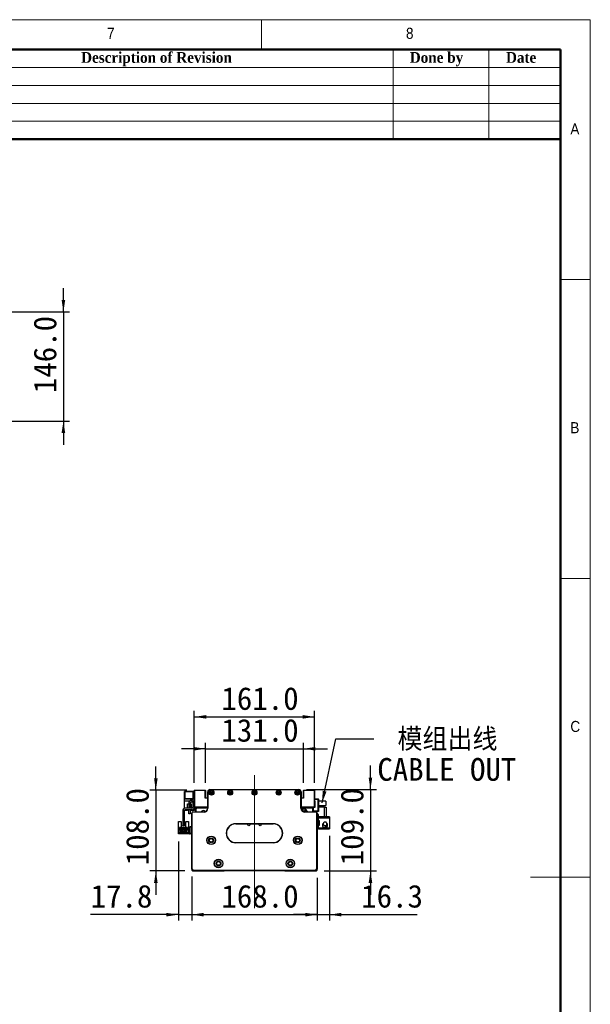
# Model space of a CAD drawing. Header units: millimetres. Extents: x 40 to 3320, y 40 to 2336.
# Tile 19 of 19: x 2556 to 3320, y 1018 to 2336. Entities that reach past the tile are written whole.
import ezdxf

# ---------------------------------------------------------------- set-up
doc = ezdxf.new("R2010")
doc.units = ezdxf.units.MM
doc.header["$LTSCALE"] = 8
doc.linetypes.add('CENTERX2', pattern=[20.32, 12.7, -2.54, 2.54, -2.54])
doc.layers.add('DIMNS', color=7, linetype='Continuous')
doc.styles.add('SLDTEXTSTYLE0', font='Gothic.ttf', dxfattribs={"width": 0.913})
doc.styles.add('SLDTEXTSTYLE1', font='timesbd.ttf', dxfattribs={"width": 0.933})
doc.styles.add('SLDTEXTSTYLE10', font='txt', dxfattribs={"bigfont": 'bigfont'})
doc.styles.add('SLDTEXTSTYLE7', font='txt')
doc.dimstyles.new('SLDDIMSTYLE0', dxfattribs={"dimtxt": 30.4, "dimasz": 16, "dimexe": 0, "dimexo": 0.0625, "dimgap": 7.6, "dimtad": 2, "dimdec": 1, "dimrnd": 1e-09, "dimzin": 4, "dimdsep": 46, "dimtxsty": 'SLDTEXTSTYLE7', "dimsah": 1, "dimcen": 0.09, "dimadec": 0, "dimazin": 1, "dimtfac": 1, "dimtdec": 1, "dimtmove": 0, "dimatfit": 0, "dimfxl": 0, "dimfrac": 2, "dimtolj": 1, "dimtzin": 12, "dimarcsym": 0})
doc.dimstyles.new('SLDDIMSTYLE4', dxfattribs={"dimtxt": 0.18, "dimasz": 16, "dimexe": 0, "dimexo": 0.0625, "dimgap": 0, "dimtad": 0, "dimtih": 1, "dimtoh": 1, "dimdec": 0, "dimrnd": 1e-09, "dimzin": 0, "dimdsep": 46, "dimtxsty": 'Standard', "dimsah": 1, "dimcen": 0.09, "dimadec": 0, "dimazin": 0, "dimtfac": 16, "dimtdec": 0, "dimtofl": 0, "dimtmove": 0, "dimatfit": 3, "dimfxl": 0, "dimfrac": 2, "dimtolj": 1, "dimtzin": 0, "dimarcsym": 0})
doc.dimstyles.new('SLDDIMSTYLE5', dxfattribs={"dimtxt": 30.4, "dimasz": 16, "dimexe": 0, "dimexo": 0.0625, "dimgap": 7.6, "dimtad": 2, "dimdec": 1, "dimrnd": 1e-09, "dimzin": 12, "dimdsep": 46, "dimtxsty": 'SLDTEXTSTYLE7', "dimsah": 1, "dimcen": 0.09, "dimadec": 0, "dimazin": 3, "dimtfac": 1, "dimtdec": 1, "dimtmove": 0, "dimatfit": 0, "dimfxl": 0, "dimfrac": 2, "dimtolj": 1, "dimtzin": 12, "dimarcsym": 0})

# ---------------------------------------------------------------- blocks, each defined once
blk = doc.blocks.new('_D_4')
at = {"layer": 'DIMNS'}
for p, q in [((2614.9, 1944.7), (2614.9, 1976.7)), ((2475, 1944.7), (2622.9, 1944.7)), ((2614.9, 1944.7), (2614.9, 1798.7)), ((2475, 1798.7), (2622.9, 1798.7)), ((2614.9, 1798.7), (2614.9, 1766.7))]:
    blk.add_line(p, q, dxfattribs=at)
for points in [[(2614.9, 1944.7), (2617.3, 1960.7), (2612.5, 1960.7)], [(2614.9, 1798.7), (2612.5, 1782.7), (2617.3, 1782.7)]]:
    blk.add_solid(points, dxfattribs=at)
at = {"layer": 'DIMNS', "insert": (2575, 1836), "char_height": 30.4, "attachment_point": 1, "rotation": 90, "style": 'SLDTEXTSTYLE7'}
blk.add_mtext('146.0', dxfattribs=at)
blk = doc.blocks.new('_D_14')
at = {"layer": 'DIMNS'}
for p, q in [((2786.6, 1187.2), (2786.6, 1129.8)), ((2954.6, 1187.2), (2954.6, 1129.8)), ((2786.6, 1137.8), (2954.6, 1137.8))]:
    blk.add_line(p, q, dxfattribs=at)
for points in [[(2786.6, 1137.8), (2802.6, 1135.4), (2802.6, 1140.2)], [(2954.6, 1137.8), (2938.6, 1140.2), (2938.6, 1135.4)]]:
    blk.add_solid(points, dxfattribs=at)
at = {"layer": 'DIMNS', "insert": (2826.3, 1177.7), "char_height": 30.4, "attachment_point": 1, "style": 'SLDTEXTSTYLE7'}
blk.add_mtext('168.0', dxfattribs=at)
blk = doc.blocks.new('_D_15')
at = {"layer": 'DIMNS'}
for p, q in [((2768.8, 1235.7), (2768.8, 1129.8)), ((2786.6, 1188.7), (2786.6, 1129.8)), ((2768.8, 1137.8), (2651.3, 1137.8)), ((2768.8, 1137.8), (2786.6, 1137.8)), ((2786.6, 1137.8), (2818.6, 1137.8))]:
    blk.add_line(p, q, dxfattribs=at)
for points in [[(2768.8, 1137.8), (2752.8, 1140.2), (2752.8, 1135.4)], [(2786.6, 1137.8), (2802.6, 1135.4), (2802.6, 1140.2)]]:
    blk.add_solid(points, dxfattribs=at)
at = {"layer": 'DIMNS', "insert": (2651.3, 1177.7), "char_height": 30.4, "attachment_point": 1, "style": 'SLDTEXTSTYLE7'}
blk.add_mtext('17.8', dxfattribs=at)
blk = doc.blocks.new('_D_16')
at = {"layer": 'DIMNS'}
for p, q in [((3025.8, 1305.3), (3025.8, 1337.3)), ((2940.2, 1305.3), (3033.8, 1305.3)), ((3025.8, 1305.3), (3025.8, 1196.3)), ((2963.7, 1196.3), (3033.8, 1196.3)), ((3025.8, 1196.3), (3025.8, 1164.3))]:
    blk.add_line(p, q, dxfattribs=at)
for points in [[(3025.8, 1305.3), (3028.2, 1321.3), (3023.4, 1321.3)], [(3025.8, 1196.3), (3023.4, 1180.3), (3028.2, 1180.3)]]:
    blk.add_solid(points, dxfattribs=at)
at = {"layer": 'DIMNS', "insert": (2985.9, 1203.9), "char_height": 30.4, "attachment_point": 1, "rotation": 90, "style": 'SLDTEXTSTYLE7'}
blk.add_mtext('109.0', dxfattribs=at)
blk = doc.blocks.new('_D_17')
at = {"layer": 'DIMNS'}
for p, q in [((2805.1, 1359.9), (2773.1, 1359.9)), ((2805.1, 1314.2), (2805.1, 1367.9)), ((2805.1, 1359.9), (2936.1, 1359.9)), ((2936.1, 1314.2), (2936.1, 1367.9)), ((2936.1, 1359.9), (2968.1, 1359.9))]:
    blk.add_line(p, q, dxfattribs=at)
for points in [[(2805.1, 1359.9), (2789.1, 1362.3), (2789.1, 1357.5)], [(2936.1, 1359.9), (2952.1, 1357.5), (2952.1, 1362.3)]]:
    blk.add_solid(points, dxfattribs=at)
at = {"layer": 'DIMNS', "insert": (2826.3, 1399.8), "char_height": 30.4, "attachment_point": 1, "style": 'SLDTEXTSTYLE7'}
blk.add_mtext('131.0', dxfattribs=at)
blk = doc.blocks.new('_D_18')
at = {"layer": 'DIMNS'}
for p, q in [((2790.1, 1314.2), (2790.1, 1410.6)), ((2951.1, 1314.2), (2951.1, 1410.6)), ((2790.1, 1402.6), (2951.1, 1402.6))]:
    blk.add_line(p, q, dxfattribs=at)
for points in [[(2790.1, 1402.6), (2806.1, 1400.2), (2806.1, 1405)], [(2951.1, 1402.6), (2935.1, 1405), (2935.1, 1400.2)]]:
    blk.add_solid(points, dxfattribs=at)
at = {"layer": 'DIMNS', "insert": (2826.3, 1442.4), "char_height": 30.4, "attachment_point": 1, "style": 'SLDTEXTSTYLE7'}
blk.add_mtext('161.0', dxfattribs=at)
blk = doc.blocks.new('_D_19')
at = {"layer": 'DIMNS'}
for p, q in [((2970.9, 1243.5), (2970.9, 1129.8)), ((2954.6, 1187.2), (2954.6, 1129.8)), ((2954.6, 1137.8), (2922.6, 1137.8)), ((2954.6, 1137.8), (2970.9, 1137.8)), ((2970.9, 1137.8), (3088.3, 1137.8))]:
    blk.add_line(p, q, dxfattribs=at)
for points in [[(2954.6, 1137.8), (2938.6, 1140.2), (2938.6, 1135.4)], [(2970.9, 1137.8), (2986.9, 1135.4), (2986.9, 1140.2)]]:
    blk.add_solid(points, dxfattribs=at)
at = {"layer": 'DIMNS', "insert": (3013.4, 1177.7), "char_height": 30.4, "attachment_point": 1, "style": 'SLDTEXTSTYLE7'}
blk.add_mtext('16.3', dxfattribs=at)
blk = doc.blocks.new('_D_20')
at = {"layer": 'DIMNS'}
for p, q in [((2738.6, 1304.3), (2738.6, 1336.3)), ((2780.2, 1304.3), (2730.6, 1304.3)), ((2738.6, 1304.3), (2738.6, 1196.3)), ((2777.4, 1196.3), (2730.6, 1196.3)), ((2738.6, 1196.3), (2738.6, 1164.3))]:
    blk.add_line(p, q, dxfattribs=at)
for points in [[(2738.6, 1304.3), (2741, 1320.3), (2736.2, 1320.3)], [(2738.6, 1196.3), (2736.2, 1180.3), (2741, 1180.3)]]:
    blk.add_solid(points, dxfattribs=at)
at = {"layer": 'DIMNS', "insert": (2698.7, 1203.9), "char_height": 30.4, "attachment_point": 1, "rotation": 90, "style": 'SLDTEXTSTYLE7'}
blk.add_mtext('108.0', dxfattribs=at)
blk = doc.blocks.new('SW_NOTE_7')
at = {"layer": 'DIMNS', "color": 0, "char_height": 30.4, "attachment_point": 1}
for s, insert, style in [(' 模组出线', (4.8, 14.5), 'SLDTEXTSTYLE10'), ('CABLE OUT', (4.8, -25.6), 'SLDTEXTSTYLE7')]:
    blk.add_mtext(s, dxfattribs=dict(at, insert=insert, style=style))

msp = doc.modelspace()

# ---------------------------------------------------------------- linework, layer by layer
at = {"color": 7, "linetype": 'Continuous', "lineweight": 18}
for p, q in [((3320, 2336), (40, 2336)), ((2880, 2296), (2880, 2336)), ((3320, 40), (3320, 2336)), ((80, 2296), (3280, 2296)), ((3056, 2296), (3056, 2176)), ((3184, 2296), (3184, 2176)), ((3280, 2296), (3280, 2176)), ((3280, 2296), (3280, 80)), ((2320, 2272), (3280, 2272)), ((2320, 2248), (3280, 2248)), ((2320, 2224), (3280, 2224)), ((2320, 2200), (3280, 2200)), ((3320, 1988), (3280, 1988)), ((3280, 1588), (3320, 1588)), ((3320, 1188), (3240, 1188))]:
    msp.add_line(p, q, dxfattribs=at)
at = {"color": 7, "linetype": 'Continuous', "lineweight": 50}
for p, q in [((3280, 2296), (80, 2296)), ((3280, 2296), (3280, 80)), ((3280, 2176), (2320, 2176))]:
    msp.add_line(p, q, dxfattribs=at)
at = {"color": 7, "linetype": 'Continuous', "lineweight": 25}
for p, q in [((2811.0621875, 1305.3158823), (2811.0621875, 1305.0158847)), ((2811.0621875, 1305.3158823), (2930.0621902, 1305.3158823)), ((2930.0621902, 1305.3158823), (2930.0621902, 1305.0158847)), ((2776.762188, 1290.2158875), (2776.762188, 1292.8158942)), ((2776.762188, 1292.8158942), (2788.0621856, 1292.8158942)), ((2777.3621907, 1302.8158921), (2777.0621856, 1302.5158945)), ((2777.3621907, 1302.5158945), (2777.0621856, 1302.3916263)), ((2777.0621856, 1302.3916263), (2777.0621856, 1302.5158945)), ((2777.0621856, 1293.2401526), (2777.0621856, 1302.3916263)), ((2777.3621907, 1293.1158919), (2777.0621856, 1293.2401526)), ((2777.0621856, 1293.1158919), (2777.0621856, 1293.2401526)), ((2777.0621856, 1293.1158919), (2777.3621907, 1292.8158942)), ((2777.3621907, 1302.8158921), (2777.3621907, 1302.5158945)), ((2777.3621907, 1302.8158921), (2788.0621856, 1302.8158921)), ((2777.3621907, 1302.5158945), (2777.3621907, 1293.1158919)), ((2788.0621856, 1302.5158945), (2777.3621907, 1302.5158945)), ((2777.3621907, 1293.1158919), (2777.3621907, 1292.8158942)), ((2777.3621907, 1293.1158919), (2788.0621856, 1293.1158919)), ((2788.0621856, 1301.8158901), (2788.0621856, 1302.8158921)), ((2788.0621856, 1302.8158921), (2790.0621896, 1302.8158921)), ((2790.0621896, 1301.8158901), (2788.0621856, 1301.8158901)), ((2788.0621856, 1301.8158901), (2788.0621856, 1292.8158942)), ((2790.3621873, 1304.3158877), (2790.0621896, 1304.0158901)), ((2790.3621873, 1304.0158901), (2790.0621896, 1304.0158901)), ((2790.0621896, 1282.1158919), (2790.0621896, 1304.0158901)), ((2790.3621873, 1304.0158901), (2790.3621873, 1304.3158877)), ((2790.3621873, 1304.3158877), (2804.7621851, 1304.3158877)), ((2790.3621873, 1304.0158901), (2790.3621873, 1282.1158919)), ((2804.7621851, 1304.0158901), (2790.3621873, 1304.0158901)), ((2804.7621851, 1304.0158901), (2804.7621851, 1304.3158877)), ((2805.0621902, 1304.0158901), (2804.7621851, 1304.3158877)), ((2804.7621851, 1293.8158888), (2804.7621851, 1304.0158901)), ((2804.7621851, 1304.0158901), (2805.0621902, 1304.0158901)), ((2808.0621889, 1293.8158888), (2804.7621851, 1293.8158888)), ((2805.0621902, 1304.0158901), (2805.0621902, 1293.8158888)), ((2808.0621889, 1280.3158838), (2808.0621889, 1302.3158837)), ((2808.0621889, 1302.3158837), (2808.3621902, 1302.3158837)), ((2808.3621902, 1302.3158837), (2808.3621902, 1280.3158838)), ((2808.5621899, 1303.9741967), (2808.5621899, 1304.0158827)), ((2808.5621899, 1304.0158827), (2808.5903456, 1304.0158827)), ((2930.0621902, 1305.0158847), (2811.0621875, 1305.0158847)), ((2932.5340321, 1304.0158827), (2932.5621878, 1304.0158827)), ((2932.5621878, 1304.0158827), (2932.5621878, 1303.9741967)), ((2933.0621889, 1302.3158837), (2932.7621875, 1302.3158837)), ((2932.7621875, 1280.3158838), (2932.7621875, 1302.3158837)), ((2933.0621889, 1302.3158837), (2933.0621889, 1280.3158838)), ((2936.3621926, 1293.8158888), (2933.0621889, 1293.8158888)), ((2936.3621926, 1304.3158877), (2936.0621875, 1304.0158901)), ((2936.0621875, 1304.0158901), (2936.3621926, 1304.0158901)), ((2936.0621875, 1293.8158888), (2936.0621875, 1304.0158901)), ((2936.3621926, 1304.3158877), (2950.7621904, 1304.3158877)), ((2936.3621926, 1304.3158877), (2936.3621926, 1304.0158901)), ((2950.7621904, 1304.0158901), (2936.3621926, 1304.0158901)), ((2936.3621926, 1304.0158901), (2936.3621926, 1293.8158888)), ((2950.7621904, 1304.3158877), (2950.7621904, 1304.0158901)), ((2951.0621881, 1304.0158901), (2950.7621904, 1304.3158877)), ((2950.7621904, 1282.1158919), (2950.7621904, 1304.0158901)), ((2951.0621881, 1304.0158901), (2950.7621904, 1304.0158901)), ((2951.0621881, 1304.0158901), (2951.0621881, 1282.1158919)), ((2951.0621881, 1292.8158942), (2955.7621857, 1292.8158942)), ((2955.7621857, 1291.8158922), (2955.7621857, 1292.8158942)), ((2955.7621857, 1292.8158942), (2956.0621908, 1292.5158892)), ((2956.0621908, 1292.5158892), (2956.0621908, 1291.691624)), ((2776.762188, 1290.2158875), (2784.4217499, 1290.2158875)), ((2776.762188, 1280.065507), (2776.762188, 1290.2158875)), ((2786.56219, 1280.3158913), (2778.0621877, 1280.3158913)), ((2781.0621863, 1286.3158885), (2782.5621893, 1286.3158885)), ((2781.0621863, 1280.3158913), (2781.0621863, 1286.3158885)), ((2782.5621893, 1286.8367586), (2782.5621893, 1280.8158923)), ((2782.5621893, 1280.8158923), (2784.5621859, 1280.8158923)), ((2782.5621893, 1280.3158913), (2782.5621893, 1280.8158923)), ((2784.5621859, 1286.8158895), (2784.5621859, 1280.8158923)), ((2784.5621859, 1286.3158885), (2786.062189, 1286.3158885)), ((2784.5621859, 1280.8158923), (2784.5621859, 1280.3158913)), ((2786.062189, 1286.3158885), (2786.062189, 1280.3158913)), ((2788.0621856, 1289.8158882), (2790.0621896, 1289.8158882)), ((2788.0621856, 1288.8158936), (2788.0621856, 1289.8158882)), ((2790.0621896, 1288.8158936), (2788.0621856, 1288.8158936)), ((2788.0621856, 1288.8158936), (2788.0621856, 1281.8158943)), ((2789.1196539, 1290.2158875), (2790.0621896, 1290.2158875)), ((2790.0621896, 1282.1158919), (2790.0621896, 1281.8158943)), ((2790.3621873, 1282.1158919), (2790.0621896, 1282.1158919)), ((2790.0621896, 1282.1158919), (2790.3621873, 1281.8158943)), ((2790.3621873, 1282.1158919), (2808.0621889, 1282.1158919)), ((2790.3621873, 1282.1158919), (2790.3621873, 1281.8158943)), ((2790.3621873, 1277.3158926), (2790.3621873, 1281.8158943)), ((2808.0621889, 1281.8158943), (2790.3621873, 1281.8158943)), ((2792.0621862, 1280.8158923), (2793.0621883, 1281.8158943)), ((2792.0621862, 1275.8158896), (2792.0621862, 1280.8158923)), ((2792.6621889, 1280.0658945), (2793.6121901, 1281.0158882)), ((2792.6621889, 1275.3158886), (2792.6621889, 1280.0658945)), ((2792.7621906, 1279.9758915), (2793.7021931, 1280.915894)), ((2792.7621906, 1275.3158886), (2792.7621906, 1279.9758915)), ((2793.6121901, 1281.0158882), (2808.0621889, 1281.0158882)), ((2793.7021931, 1280.915894), (2808.0621889, 1280.915894)), ((2805.9871873, 1281.8158943), (2806.2821632, 1281.5209184)), ((2806.7771425, 1281.3158933), (2808.0621889, 1281.3158933)), ((2808.3621902, 1280.3158838), (2808.0621889, 1280.3158838)), ((2933.3418464, 1279.8158902), (2932.6858377, 1279.8158902)), ((2933.0621889, 1280.3158838), (2932.7621875, 1280.3158838)), ((2933.0621889, 1282.1158919), (2950.7621904, 1282.1158919)), ((2950.7621904, 1281.8158943), (2933.0621889, 1281.8158943)), ((2933.0621889, 1281.3158933), (2934.3472352, 1281.3158933)), ((2933.0621889, 1281.0158882), (2947.5121876, 1281.0158882)), ((2933.0621889, 1280.915894), (2947.4221846, 1280.915894)), ((2934.8422145, 1281.5209184), (2935.1371904, 1281.8158943)), ((2939.3405845, 1278.646015), (2936.5350758, 1279.5857716)), ((2947.4221846, 1280.915894), (2948.3621871, 1279.9758915)), ((2947.5121876, 1281.0158882), (2948.4621888, 1280.0658945)), ((2948.0621894, 1281.8158943), (2949.0621915, 1280.8158923)), ((2948.3621871, 1279.9758915), (2948.3621871, 1275.3158886)), ((2948.4621888, 1280.0658945), (2948.4621888, 1275.3158886)), ((2949.562185, 1281.3158933), (2949.0621915, 1280.8158923)), ((2949.0621915, 1280.8158923), (2949.0621915, 1275.3158886)), ((2951.5621891, 1281.3158933), (2949.562185, 1281.3158933)), ((2950.7621904, 1281.8158943), (2950.7621904, 1282.1158919)), ((2951.0621881, 1282.1158919), (2950.7621904, 1282.1158919)), ((2950.7621904, 1281.8158943), (2951.0621881, 1282.1158919)), ((2951.5621891, 1281.8158943), (2950.7621904, 1281.8158943)), ((2955.7621857, 1291.8158922), (2951.0621881, 1291.8158922)), ((2951.0621881, 1289.8158882), (2951.5621891, 1289.8158882)), ((2951.0621881, 1283.8158909), (2951.5621891, 1283.8158909)), ((2951.5621891, 1289.8158882), (2951.5621891, 1281.3158933)), ((2955.7621857, 1276.8158916), (2955.7621857, 1291.8158922)), ((2956.0621908, 1291.691624), (2955.7621857, 1291.8158922)), ((2956.0621908, 1291.691624), (2956.0621908, 1276.9401524)), ((2966.0621887, 1289.8158882), (2956.0621908, 1289.8158882)), ((2956.0621908, 1283.8158909), (2966.0621887, 1283.8158909)), ((2964.4621914, 1281.8158943), (2956.0621908, 1281.8158943)), ((2964.4621914, 1268.8158903), (2964.4621914, 1281.8158943)), ((2964.4621914, 1281.8158943), (2966.462188, 1281.8158943)), ((2966.0621887, 1289.8158882), (2966.0621887, 1283.8158909)), ((2966.462188, 1281.8158943), (2966.462188, 1268.8158903)), ((2774.562188, 1276.8158916), (2774.562188, 1257.3158893)), ((2776.5621921, 1276.8158916), (2776.5621921, 1257.3158893)), ((2776.762188, 1277.3158926), (2776.762188, 1277.5642205)), ((2781.0621863, 1277.3158926), (2776.762188, 1277.3158926)), ((2786.56219, 1278.3158946), (2778.0621877, 1278.3158946)), ((2781.0621863, 1277.3158926), (2781.0621863, 1278.3158946)), ((2782.5621893, 1272.815891), (2782.5621893, 1278.3158946)), ((2784.5621859, 1272.815891), (2782.5621893, 1272.815891)), ((2784.5621859, 1278.3158946), (2784.5621859, 1272.815891)), ((2786.062189, 1278.3158946), (2786.062189, 1277.3158926)), ((2790.3621873, 1277.3158926), (2786.062189, 1277.3158926)), ((2786.56219, 1198.815886), (2786.56219, 1273.8158855)), ((2786.8621876, 1273.8158855), (2786.56219, 1273.8158855)), ((2786.8621876, 1273.8158855), (2786.8621876, 1198.9401501)), ((2788.0621856, 1275.0158835), (2788.0621856, 1275.3158886)), ((2788.0621856, 1275.3158886), (2803.0621862, 1275.3158886)), ((2803.0621862, 1275.0158835), (2788.0621856, 1275.0158835)), ((2792.462193, 1275.4158903), (2792.0621862, 1275.8158896)), ((2792.0621862, 1275.8158896), (2792.0621862, 1275.3158886)), ((2792.462193, 1275.3158886), (2792.462193, 1275.4158903)), ((2803.0621862, 1275.0158835), (2803.0621862, 1275.3158886)), ((2938.3032029, 1276.3158906), (2935.0793143, 1276.3158906)), ((2938.0621915, 1275.3158886), (2938.0621915, 1275.0158835)), ((2938.0621915, 1275.3158886), (2953.0621921, 1275.3158886)), ((2953.0621921, 1275.0158835), (2938.0621915, 1275.0158835)), ((2949.0621915, 1276.8158916), (2955.7621857, 1276.8158916)), ((2955.7621857, 1275.8158896), (2949.0621915, 1275.8158896)), ((2953.0621921, 1275.3158886), (2953.0621921, 1275.0158835)), ((2954.2621901, 1198.9401501), (2954.2621901, 1273.8158855)), ((2954.5621877, 1273.8158855), (2954.2621901, 1273.8158855)), ((2954.5621877, 1273.8158855), (2954.5621877, 1198.815886)), ((2956.4621901, 1271.8158889), (2954.5621877, 1271.8158889)), ((2956.0621908, 1276.9401524), (2955.7621857, 1276.8158916)), ((2955.7621857, 1275.8158896), (2955.7621857, 1276.8158916)), ((2956.0621908, 1276.1158947), (2955.7621857, 1275.8158896)), ((2956.0621908, 1276.9401524), (2956.0621908, 1276.1158947)), ((2956.4621901, 1268.8158903), (2956.4621901, 1271.8158889)), ((2956.4621901, 1268.8158903), (2956.4621901, 1267.6158923)), ((2964.4621914, 1268.8158903), (2956.4621901, 1268.8158903)), ((2956.4621901, 1263.6158917), (2956.4621901, 1267.6158923)), ((2956.4621901, 1267.6158923), (2970.862188, 1267.6158923)), ((2962.4621873, 1268.8158903), (2962.4621873, 1268.6158944)), ((2970.862188, 1268.6158944), (2962.4621873, 1268.6158944)), ((2966.462188, 1268.8158903), (2964.4621914, 1268.8158903)), ((2970.862188, 1268.6158944), (2970.862188, 1267.6158923)), ((2970.862188, 1267.6158923), (2970.862188, 1253.61589)), ((2768.8621884, 1262.7158913), (2772.5621914, 1262.7158913)), ((2768.8621884, 1253.8158897), (2768.8621884, 1262.7158913)), ((2768.8621884, 1247.8158924), (2768.8621884, 1253.8158897)), ((2769.662187, 1253.8158897), (2768.8621884, 1253.8158897)), ((2769.662187, 1253.8158897), (2770.162188, 1254.3158907)), ((2772.7621873, 1254.3158907), (2770.162188, 1254.3158907)), ((2770.5621874, 1253.7658926), (2772.7621873, 1253.7658926)), ((2770.5621874, 1250.3158901), (2770.5621874, 1253.7658926)), ((2772.5621914, 1262.7158913), (2772.5621914, 1254.3158907)), ((2772.7621873, 1253.7658926), (2772.7621873, 1254.3158907)), ((2772.7621873, 1254.3158907), (2778.3621853, 1254.3158907)), ((2773.1121858, 1253.7658926), (2772.7621873, 1253.7658926)), ((2773.1121858, 1252.6658926), (2773.1121858, 1253.7658926)), ((2778.0121868, 1252.6658926), (2773.1121858, 1252.6658926)), ((2774.562188, 1257.3158893), (2776.5621921, 1257.3158893)), ((2774.562188, 1256.315891), (2774.562188, 1257.3158893)), ((2776.5621921, 1256.315891), (2774.562188, 1256.315891)), ((2774.7621914, 1252.6658926), (2774.7621914, 1253.2658916)), ((2774.7621914, 1253.2658916), (2776.3621887, 1253.2658916)), ((2776.3621887, 1252.6658926), (2776.3621887, 1253.2658916)), ((2776.5621921, 1257.3158893), (2776.5621921, 1256.315891)), ((2778.0121868, 1253.7658926), (2778.0121868, 1252.6658926)), ((2778.3621853, 1253.7658926), (2778.0121868, 1253.7658926)), ((2778.3621853, 1254.3158907), (2778.3621853, 1253.7658926)), ((2780.962192, 1254.3158907), (2778.3621853, 1254.3158907)), ((2778.3621853, 1253.7658926), (2780.5621853, 1253.7658926)), ((2778.5621887, 1254.3158907), (2778.5621887, 1262.7158913)), ((2778.5621887, 1262.7158913), (2782.2621917, 1262.7158913)), ((2780.5621853, 1253.7658926), (2780.5621853, 1250.3158901)), ((2780.962192, 1254.3158907), (2781.4621856, 1253.8158897)), ((2782.2621917, 1253.8158897), (2781.4621856, 1253.8158897)), ((2782.2621917, 1262.7158913), (2782.2621917, 1253.8158897)), ((2782.2621917, 1253.8158897), (2782.2621917, 1247.8158924)), ((2784.5621859, 1255.81589), (2786.56219, 1255.81589)), ((2784.5621859, 1254.8158917), (2784.5621859, 1255.81589)), ((2786.56219, 1254.8158917), (2784.5621859, 1254.8158917)), ((2784.5621859, 1246.8158904), (2784.5621859, 1254.8158917)), ((2845.5621885, 1259.6158836), (2895.5621892, 1259.6158836)), ((2845.5621885, 1259.6158836), (2845.5621885, 1259.3158859)), ((2895.5621892, 1259.3158859), (2845.5621885, 1259.3158859)), ((2895.5621892, 1259.6158836), (2895.5621892, 1259.3158859)), ((2956.4621901, 1263.6158917), (2956.4621901, 1263.1158907)), ((2957.4621921, 1263.6158917), (2956.4621901, 1263.6158917)), ((2956.4621901, 1263.1158907), (2956.4621901, 1258.1158917)), ((2957.4621921, 1263.1158907), (2956.4621901, 1263.1158907)), ((2956.4621901, 1257.6158907), (2956.4621901, 1258.1158917)), ((2956.4621901, 1258.1158917), (2957.4621921, 1258.1158917)), ((2956.4621901, 1253.61589), (2956.4621901, 1257.6158907)), ((2956.4621901, 1257.6158907), (2957.4621921, 1257.6158907)), ((2956.4621901, 1253.61589), (2956.4621901, 1252.4158921)), ((2970.862188, 1253.61589), (2956.4621901, 1253.61589)), ((2962.4621873, 1252.4158921), (2956.4621901, 1252.4158921)), ((2957.4621921, 1257.6158907), (2957.4621921, 1263.6158917)), ((2961.9114181, 1258.4128607), (2961.8121912, 1257.6158907)), ((2962.1460965, 1259.0507868), (2962.010928, 1258.7349493)), ((2962.0229682, 1259.1949258), (2962.0569801, 1259.2060867)), ((2962.0569801, 1256.0256947), (2962.0229682, 1256.0368556)), ((2962.1788343, 1259.0346787), (2962.0563766, 1259.0949353)), ((2962.0569801, 1259.2060867), (2962.440752, 1259.7810778)), ((2962.2170632, 1259.1273155), (2962.0569801, 1259.2060867)), ((2962.4621873, 1252.6158917), (2970.862188, 1252.6158917)), ((2962.4621873, 1252.6158917), (2962.4621873, 1252.4158921)), ((2967.3539107, 1258.1688467), (2967.3813214, 1258.189578)), ((2970.862188, 1253.61589), (2970.862188, 1252.6158917)), ((2768.7621867, 1245.8158921), (2768.7621867, 1247.8158924)), ((2768.7621867, 1247.8158924), (2769.7621887, 1247.8158924)), ((2769.7621887, 1245.8158921), (2768.7621867, 1245.8158921)), ((2769.7621887, 1247.8158924), (2769.7621887, 1245.8158921)), ((2783.5621914, 1247.8158924), (2769.7621887, 1247.8158924)), ((2783.5621914, 1245.8158921), (2769.7621887, 1245.8158921)), ((2771.362186, 1250.3158901), (2770.5621874, 1250.3158901)), ((2771.362186, 1251.9658919), (2779.7621866, 1251.9658919)), ((2771.362186, 1250.3158901), (2771.362186, 1251.9658919)), ((2771.362186, 1249.2658909), (2771.362186, 1250.3158901)), ((2772.5621914, 1249.2658909), (2771.362186, 1249.2658909)), ((2772.3121872, 1250.9158928), (2772.3121872, 1250.4158918)), ((2772.8121882, 1250.9158928), (2772.3121872, 1250.9158928)), ((2772.3121872, 1250.4158918), (2772.8121882, 1250.4158918)), ((2772.5621914, 1248.4658923), (2772.5621914, 1249.2658909)), ((2778.5621887, 1249.2658909), (2772.5621914, 1249.2658909)), ((2778.5621887, 1248.4658923), (2772.5621914, 1248.4658923)), ((2772.8121882, 1250.4158918), (2772.8121882, 1250.9158928)), ((2774.3121912, 1250.9158928), (2774.3121912, 1250.4158918)), ((2774.8121922, 1250.9158928), (2774.3121912, 1250.9158928)), ((2774.3121912, 1250.4158918), (2774.8121922, 1250.4158918)), ((2774.8121922, 1250.4158918), (2774.8121922, 1250.9158928)), ((2776.8121889, 1250.9158928), (2776.3121878, 1250.9158928)), ((2776.3121878, 1250.9158928), (2776.3121878, 1250.4158918)), ((2776.3121878, 1250.4158918), (2776.8121889, 1250.4158918)), ((2776.8121889, 1250.4158918), (2776.8121889, 1250.9158928)), ((2778.3121919, 1250.9158928), (2778.3121919, 1250.4158918)), ((2778.8121855, 1250.9158928), (2778.3121919, 1250.9158928)), ((2778.3121919, 1250.4158918), (2778.8121855, 1250.4158918)), ((2778.5621887, 1249.2658909), (2778.5621887, 1248.4658923)), ((2779.7621866, 1249.2658909), (2778.5621887, 1249.2658909)), ((2778.8121855, 1250.4158918), (2778.8121855, 1250.9158928)), ((2779.7621866, 1251.9658919), (2779.7621866, 1250.3158901)), ((2779.7621866, 1250.3158901), (2779.7621866, 1249.2658909)), ((2780.5621853, 1250.3158901), (2779.7621866, 1250.3158901)), ((2783.5621914, 1247.8158924), (2783.5621914, 1245.8158921)), ((2784.5621859, 1246.8158904), (2786.56219, 1246.8158904)), ((2784.5621859, 1245.8158921), (2784.5621859, 1246.8158904)), ((2786.56219, 1245.8158921), (2784.5621859, 1245.8158921)), ((2845.5621885, 1234.3158874), (2845.5621885, 1234.0158861)), ((2845.5621885, 1234.3158874), (2895.5621892, 1234.3158874)), ((2895.5621892, 1234.0158861), (2845.5621885, 1234.0158861)), ((2895.5621892, 1234.3158874), (2895.5621892, 1234.0158861)), ((2786.8621876, 1198.9401501), (2786.56219, 1198.815886)), ((2788.5621866, 1196.8158859), (2786.56219, 1198.815886)), ((2786.56219, 1198.815886), (2786.56219, 1197.315886)), ((2786.56219, 1197.315886), (2787.562192, 1196.3158859)), ((2786.8621876, 1198.9401501), (2788.6864548, 1197.115886)), ((2787.562192, 1196.3158859), (2830.0621887, 1196.3158859)), ((2788.6864548, 1197.115886), (2788.5621866, 1196.8158859)), ((2952.5621911, 1196.8158859), (2788.5621866, 1196.8158859)), ((2788.6864548, 1197.115886), (2952.4379229, 1197.115886)), ((2830.0621887, 1196.3158859), (2830.5621897, 1196.8158859)), ((2910.562188, 1196.8158859), (2911.062189, 1196.3158859)), ((2911.062189, 1196.3158859), (2953.5621857, 1196.3158859)), ((2952.4379229, 1197.115886), (2954.2621901, 1198.9401501)), ((2952.4379229, 1197.115886), (2952.5621911, 1196.8158859)), ((2954.5621877, 1198.815886), (2952.5621911, 1196.8158859)), ((2953.5621857, 1196.3158859), (2954.5621877, 1197.315886)), ((2954.2621901, 1198.9401501), (2954.5621877, 1198.815886)), ((2954.5621877, 1197.315886), (2954.5621877, 1198.815886))]:
    msp.add_line(p, q, dxfattribs=at)
at = {"color": 7, "linetype": 'Continuous', "lineweight": 25, "flags": 128}
for points in [[(2935.0793143, 1276.3158906), (2935.1570239, 1277.4437967), (2935.3807797, 1278.4356553), (2935.7235884, 1279.1718397), (2936.1441066, 1279.563554), (2936.5350758, 1279.5857716)], [(2938.3032029, 1276.3158906), (2938.3730968, 1277.215198), (2938.5721465, 1277.9775936), (2938.8700356, 1278.4870047), (2939.2214199, 1278.6658931), (2939.5728117, 1278.4870047), (2939.8707008, 1277.9775936), (2940.069743, 1277.215198), (2940.1396369, 1276.3158906)], [(2938.3904865, 1275.3158886), (2938.3730968, 1275.4165832), (2938.3032029, 1276.3158906)], [(2938.8974463, 1276.3158906), (2938.9221077, 1276.6331959), (2938.9923369, 1276.9021917), (2939.0974423, 1277.0819295), (2939.2214199, 1277.1450508), (2939.345405, 1277.0819295), (2939.4287398, 1276.9530493)], [(2939.4287398, 1275.6787318), (2939.345405, 1275.5498517), (2939.2214199, 1275.4867378), (2939.0974423, 1275.5498517), (2938.9923369, 1275.7295895), (2938.9221077, 1275.9985853), (2938.8974463, 1276.3158906)], [(2940.1396369, 1276.3158906), (2940.069743, 1275.4165832), (2940.0523534, 1275.3158886)], [(2783.5621914, 1245.8158921), (2784.1474568, 1245.8735335), (2784.5621859, 1245.9874641)]]:
    msp.add_lwpolyline(points, dxfattribs=at)
at = {"color": 7, "linetype": 'Continuous', "lineweight": 25}
for centre, radius in [((2813.0621889, 1301.0658859), 3.25), ((2813.0621889, 1301.0658859), 3), ((2813.0621889, 1301.0658859), 1.6), ((2813.0621889, 1301.0658859), 1.25), ((2838.0621889, 1301.0658859), 3.25), ((2838.0621889, 1301.0658859), 3), ((2838.0621889, 1301.0658859), 1.6), ((2838.0621889, 1301.0658859), 1.25), ((2870.5621889, 1301.0658859), 3.25), ((2870.5621889, 1301.0658859), 3), ((2870.5621889, 1301.0658859), 1.6), ((2870.5621889, 1301.0658859), 1.25), ((2903.0621889, 1301.0658859), 3.25), ((2903.0621889, 1301.0658859), 3), ((2903.0621889, 1301.0658859), 1.6), ((2903.0621889, 1301.0658859), 1.25), ((2928.0621889, 1301.0658859), 3.25), ((2928.0621889, 1301.0658859), 3), ((2928.0621889, 1301.0658859), 1.6), ((2928.0621889, 1301.0658859), 1.25), ((2863.0621889, 1258.0192553), 1.25), ((2878.0621889, 1258.0192553), 1.25), ((2812.5621889, 1237.3158859), 5.75), ((2812.5621889, 1237.3158859), 5.5), ((2812.5621889, 1237.3158859), 3.2), ((2812.5621889, 1237.3158859), 2.5), ((2812.5621889, 1237.3158859), 2.45), ((2928.5621889, 1237.3158859), 5.75), ((2928.5621889, 1237.3158859), 5.5), ((2928.5621889, 1237.3158859), 3.2), ((2928.5621889, 1237.3158859), 2.5), ((2928.5621889, 1237.3158859), 2.45), ((2822.5621889, 1206.3158859), 5.75), ((2822.5621889, 1206.3158859), 5.5), ((2822.5621889, 1206.3158859), 3.2), ((2822.5621889, 1206.3158859), 2.5), ((2822.5621889, 1206.3158859), 2.45), ((2918.5621889, 1206.3158859), 5.75), ((2918.5621889, 1206.3158859), 5.5), ((2918.5621889, 1206.3158859), 3.2), ((2918.5621889, 1206.3158859), 2.5), ((2918.5621889, 1206.3158859), 2.45)]:
    msp.add_circle(centre, radius, dxfattribs=at)
for centre, radius, start, end in [((2811.0621889, 1302.3158859), 3, 90, 180), ((2930.0621889, 1302.3158859), 3, 0, 90), ((2786.0621889, 1292.815891), 2, 274.7801918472, 0), ((2786.0621889, 1292.7950213), 4, 311.8595712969, 0), ((2811.0621889, 1302.3158859), 2.7, 90, 180), ((2930.0621889, 1302.3158859), 2.7, 0, 90), ((2778.0621889, 1276.815891), 3.5, 90, 180), ((2786.5621889, 1286.8367606), 4, 94.7801918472, 180), ((2786.5621889, 1286.815891), 2, 94.7801918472, 180), ((2786.0621889, 1292.7950213), 4, 274.7801918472, 300), ((2786.5621889, 1281.815891), 1.5, 270, 0), ((2786.5621889, 1281.815891), 3.5, 270, 0), ((2803.0621889, 1280.3158859), 5.3, 270, 0), ((2803.0621889, 1280.3158859), 5, 270, 0), ((2806.777139, 1282.015891), 0.7, 225.0000000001, 270), ((2938.0621889, 1280.3158859), 5.3, 180, 270), ((2938.0621889, 1280.3158859), 5, 180, 270), ((2936.5224528, 1277.3504875), 2.6140477, 134.1989322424, 176.1915788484), ((2934.3472387, 1282.015891), 0.7, 270, 314.9999999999), ((2778.0621889, 1276.815891), 1.5, 90, 180), ((2788.0621889, 1273.8158859), 1.5, 90, 180), ((2788.0621889, 1273.8158859), 1.2, 90, 180), ((2802.0621895, 1273.815891), 3.25, 33.632060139, 152.5136736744), ((2938.0707906, 1276.315891), 1.5, 359.9224033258, 25.1362392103), ((2938.0707906, 1276.315891), 1.5, 334.8637607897, 359.9224033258), ((2939.0621882, 1273.815891), 3.25, 27.4863263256, 71.1610908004), ((2953.0621889, 1273.8158859), 1.5, 0, 90), ((2953.0621889, 1273.8158859), 1.2, 0, 90), ((2845.5621889, 1246.8158859), 12.8, 90, 270), ((2845.5621889, 1246.8158859), 12.5, 90, 270), ((2895.5621889, 1246.8158859), 12.8, 270, 90), ((2895.5621889, 1246.8158859), 12.5, 270, 90), ((2965.0621889, 1257.615891), 3.4, 207.8854130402, 44.3134751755), ((2965.0621889, 1257.615891), 3.45, 237.5742082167, 0), ((2965.0621889, 1257.615891), 2.5, 274.0682455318, 11.0547454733), ((2965.0621889, 1257.615891), 2.6, 277.2742732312, 10.9089677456), ((2965.0621889, 1257.615891), 3.45, 0, 47.8989058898), ((2783.5621889, 1248.815891), 1, 270, 0)]:
    msp.add_arc(centre, radius, start, end, dxfattribs=at)
for points, knots in [([(2934.9099924, 1279.3485675), (2934.7103844, 1279.3175786), (2934.2097428, 1279.2398547), (2933.5005277, 1279.4279167), (2933.1770598, 1279.6323385), (2933.0579755, 1279.707596)], [0, 0, 0, 0, 0.29526112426, 0.74055146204, 1, 1, 1, 1]), ([(2936.433584, 1279.5805115), (2936.3550472, 1279.5992952), (2935.9783242, 1279.6893965), (2935.3425911, 1279.570724), (2934.8836794, 1279.3115085), (2934.6900439, 1279.2021338)], [0, 0, 0, 0, 0.1321322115, 0.6338073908, 1, 1, 1, 1]), ([(2939.451546, 1276.3158906), (2939.3837313, 1276.3158906), (2939.2480949, 1276.3158906), (2939.0143332, 1276.3158906), (2938.8974463, 1276.3158906)], [0, 0, 0, 0, 0.4999740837, 1, 1, 1, 1]), ([(2962.8885766, 1260.5425793), (2962.7067852, 1260.1835732), (2962.3736789, 1259.5257469), (2961.9141463, 1258.4664712), (2961.6942861, 1257.645884), (2961.6382553, 1256.9761571), (2961.741547, 1256.4158299), (2961.966278, 1255.812298), (2962.4194415, 1255.2154209), (2963.1043635, 1254.777768), (2963.8281609, 1254.5405764), (2964.5903419, 1254.5375095), (2965.29938, 1254.7720976), (2965.4793471, 1254.893166), (2965.4322669, 1254.9295626), (2965.4156049, 1254.9424436)], [0, 0, 0, 0, 0.1800985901, 0.3300043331, 0.4496448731, 0.5397497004, 0.5746227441, 0.605322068, 0.6784018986, 0.7214063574, 0.7619833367, 0.8291609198, 0.888669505, 0.960599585, 1, 1, 1, 1]), ([(2966.4515933, 1261.3790486), (2966.7006935, 1261.1492337), (2967.1994496, 1260.6890914), (2967.60434, 1259.7717876), (2967.6456543, 1258.8542535), (2967.3655035, 1258.0592636), (2966.854631, 1257.4427475), (2966.161265, 1257.0325599), (2965.353988, 1256.8681671), (2964.5147188, 1256.9723066), (2963.7359143, 1257.343041), (2963.115087, 1257.9444173), (2962.7242552, 1258.7072504), (2962.6372649, 1259.5521615), (2962.7414288, 1260.3104896), (2963.0859114, 1260.9031705), (2963.6168927, 1261.3240258), (2964.3504917, 1261.5693574), (2965.0966755, 1261.6473475), (2965.640755, 1261.6743777), (2965.8996146, 1261.659415), (2965.9846982, 1261.6644407), (2966.0070174, 1261.6529778), (2966.081204, 1261.6209738), (2966.2373076, 1261.5324402), (2966.3693937, 1261.4378893), (2966.4515933, 1261.3790486)], [0, 0, 0, 0, 0.0648171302, 0.1297788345, 0.1897317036, 0.2426187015, 0.2944129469, 0.346243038, 0.3987240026, 0.4521994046, 0.5066011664, 0.5614519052, 0.6160514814, 0.669772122, 0.727068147, 0.7653773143, 0.80369095, 0.8589090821, 0.914228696, 0.9495541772, 0.9640011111, 0.9648506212, 0.9657586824, 0.9687099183, 0.9805276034, 1, 1, 1, 1]), ([(2967.2865947, 1256.4748268), (2967.3886841, 1256.7218143), (2967.5822835, 1257.1901942), (2967.6267122, 1257.6993914), (2967.5408694, 1258.0029928), (2967.5145005, 1258.096252)], [0, 0, 0, 0, 0.4359588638, 0.8267398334, 1, 1, 1, 1])]:
    msp.add_open_spline(points, degree=3, knots=knots, dxfattribs=at)
at = {"color": 8, "linetype": 'Continuous', "lineweight": 25}
msp.add_open_spline([(2939.451546, 1276.3158906), (2939.5037821, 1276.3158906), (2939.5754087, 1276.3158906), (2939.5599849, 1276.3158906), (2939.5558094, 1276.3158906)], degree=3, knots=[0, 0, 0, 0, 0.7292841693, 1, 1, 1, 1], dxfattribs=at)
at = {"layer": 'DIMNS', "linetype": 'CENTERX2', "lineweight": 18}
for p, q in [((2870.5621889, 1324.6158859), (2870.5621889, 1148.0158859)), ((2870.5621889, 1146.5158859), (2870.5621889, 1256.1158859))]:
    msp.add_line(p, q, dxfattribs=at)

# ---------------------------------------------------------------- block references
at = {"layer": 'DIMNS'}
msp.add_blockref('SW_NOTE_7', (3030.1346154, 1373.0769231), dxfattribs=at)

# ---------------------------------------------------------------- texts
at = {"color": 7, "linetype": 'Continuous', "lineweight": 0}
for s, insert, char_height, attachment_point, style in [('7', (2673.3333333, 2325.1704848), 14.8166667, 1, 'SLDTEXTSTYLE0'), ('8', (3073.3333333, 2325.1704848), 14.8166667, 1, 'SLDTEXTSTYLE0'), ('Description of Revision', (2739.4454999, 2292.6852781), 14.4, 2, 'SLDTEXTSTYLE1'), ('Done by', (3114.154228, 2292.6852781), 14.4, 2, 'SLDTEXTSTYLE1'), ('Date', (3227.423141, 2292.6852781), 14.4, 2, 'SLDTEXTSTYLE1'), ('A', (3293.3333333, 2197.1704528), 14.8166667, 1, 'SLDTEXTSTYLE0'), ('B', (3293.3333333, 1797.1704528), 14.8166667, 1, 'SLDTEXTSTYLE0'), ('C', (3293.3333333, 1397.1704528), 14.8166667, 1, 'SLDTEXTSTYLE0')]:
    msp.add_mtext(s, dxfattribs=dict(at, insert=insert, char_height=char_height, attachment_point=attachment_point, style=style))

# ---------------------------------------------------------------- dimensions: what is measured, and where the dimension line sits
at = {"layer": 'DIMNS'}
for base, p1, p2, picture, middle in [((2614.8652269, 1798.7151308), (2464.8652269, 1944.7151308), (2464.8652269, 1798.7151308), '_D_4', (2614.8652269, 1884.3879178)), ((2738.5506081, 1196.3158859), (2790.3621889, 1304.315891), (2787.5621889, 1196.3158859), '_D_20', (2738.5506081, 1252.3572471)), ((3025.7767984, 1196.3158859), (2930.0621889, 1305.3158859), (2953.5621889, 1196.3158859), '_D_16', (3025.7767984, 1252.3572471))]:
    dim = msp.add_linear_dim(base=base, p1=p1, p2=p2, angle=90, dimstyle='SLDDIMSTYLE0', dxfattribs=at)
    dim.commit()
    dim.dimension.update_dxf_attribs({"geometry": picture, "text_midpoint": middle, "dimtype": 160})
for base, p1, p2, dimstyle, picture, middle in [((2951.0621889, 1402.5580938), (2790.0621889, 1304.015891), (2951.0621889, 1304.015891), 'SLDDIMSTYLE0', '_D_18', (2874.7451282, 1402.5580938)), ((2936.0621889, 1359.9316314), (2805.0621889, 1304.015891), (2936.0621889, 1304.015891), 'SLDDIMSTYLE0', '_D_17', (2874.7451282, 1359.9316314)), ((2970.8621889, 1137.8496641), (2954.5621889, 1197.3158859), (2970.8621889, 1253.615891), 'SLDDIMSTYLE5', '_D_19', (3050.8622919, 1137.8496641)), ((2786.5621889, 1137.8496641), (2768.7621889, 1245.815891), (2786.5621889, 1198.8158859), 'SLDDIMSTYLE5', '_D_15', (2688.7621889, 1137.8496641)), ((2954.5621889, 1137.8496641), (2786.5621889, 1197.3158859), (2954.5621889, 1197.3158859), 'SLDDIMSTYLE0', '_D_14', (2874.7451282, 1137.8496641))]:
    dim = msp.add_linear_dim(base=base, p1=p1, p2=p2, dimstyle=dimstyle, dxfattribs=at)
    dim.commit()
    dim.dimension.update_dxf_attribs({"geometry": picture, "text_midpoint": middle, "dimtype": 160})

# ---------------------------------------------------------------- leaders
msp.add_leader([(2961.1192887, 1287.5633615), (2979.3346154, 1373.0769231), (3030.1346154, 1373.0769231)], dimstyle='SLDDIMSTYLE4', dxfattribs=at)

doc.saveas('drawing.dxf')
